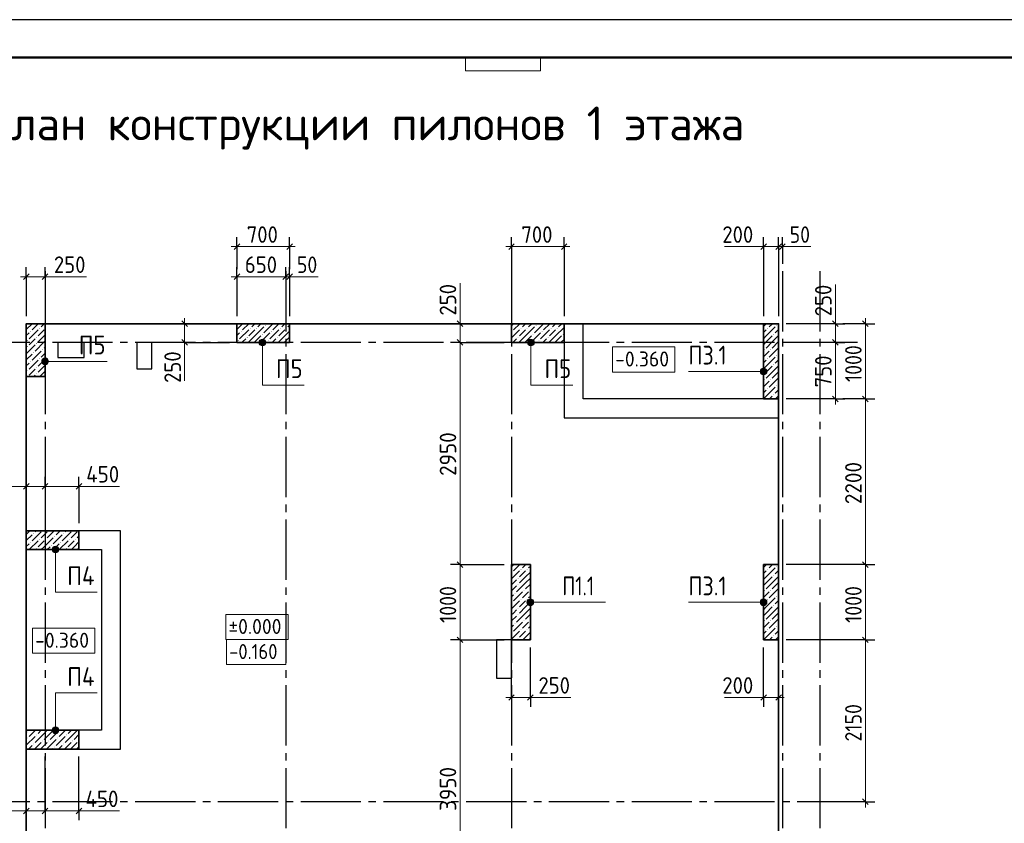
# Model space of a CAD drawing. Header units: millimetres. Extents: x 0 to 42000, y 0 to 29700.
# Tile 4 of 6: x 7912 to 21000, y 19026 to 29700. Entities that reach past the tile are written whole.
import ezdxf

# ---------------------------------------------------------------- set-up
doc = ezdxf.new("R2010")
doc.units = ezdxf.units.MM
doc.linetypes.add('______2', pattern=[270, 200, -70])
doc.linetypes.add('______5', pattern=[1100, 800, -100, 100, -100])
for name, color, linetype, lineweight in [('Standard', 7, 'Continuous', 25), ('ЖБ Перекрытие верхний уровень', 7, 'Continuous', 18), ('ЖБ Перекрытие нижний уровень с отделкой', 7, 'Continuous', 13), ('Общий01', 7, 'Continuous', 13), ('Оси', 7, '______5', 13), ('Размерная линия_ общее', 7, 'Continuous', 13), ('Текст_ общее', 7, 'Continuous', 25)]:
    doc.layers.add(name, color=color, linetype=linetype, lineweight=lineweight)
doc.layers.add('ЖБ Пилон', color=7, linetype='______2', lineweight=13, true_color=0xa0a0a0)
doc.styles.add('ISOCPEUR', font='txt')

msp = doc.modelspace()

# ---------------------------------------------------------------- hatches: boundary and pattern name
at = {"layer": 'ЖБ Пилон', "linetype": 'Continuous', "lineweight": 18, "transparency": 33554687}
for points in [[(8051, 25559), (8056, 25564), (8061, 25559), (8056, 25554)], [(8171, 25599), (8176, 25604), (8181, 25599), (8176, 25594)], [(10851, 25559), (10856, 25564), (10861, 25559), (10856, 25554)], [(10971, 25599), (10976, 25604), (10981, 25599), (10976, 25594)], [(11051, 25599), (11056, 25604), (11061, 25599), (11056, 25594)], [(11131, 25519), (11136, 25524), (11141, 25519), (11136, 25514)], [(11171, 25639), (11176, 25644), (11181, 25639), (11176, 25634)], [(11251, 25559), (11256, 25564), (11261, 25559), (11256, 25554)], [(11371, 25599), (11376, 25604), (11381, 25599), (11376, 25594)], [(11451, 25599), (11456, 25604), (11461, 25599), (11456, 25594)], [(14451, 25559), (14456, 25564), (14461, 25559), (14456, 25554)], [(14571, 25599), (14576, 25604), (14581, 25599), (14576, 25594)], [(14651, 25599), (14656, 25604), (14661, 25599), (14656, 25594)], [(14731, 25519), (14736, 25524), (14741, 25519), (14736, 25514)], [(14771, 25639), (14776, 25644), (14781, 25639), (14776, 25634)], [(14851, 25559), (14856, 25564), (14861, 25559), (14856, 25554)], [(14971, 25599), (14976, 25604), (14981, 25599), (14976, 25594)], [(15051, 25599), (15056, 25604), (15061, 25599), (15056, 25594)], [(15131, 25519), (15136, 25524), (15141, 25519), (15136, 25514)], [(17851, 25599), (17856, 25604), (17861, 25599), (17856, 25594)], [(17931, 25519), (17936, 25524), (17941, 25519), (17936, 25514)], [(17971, 25639), (17976, 25644), (17981, 25639), (17976, 25634)], [(8011, 25439), (8016, 25444), (8021, 25439), (8016, 25434)], [(8131, 25479), (8136, 25484), (8141, 25479), (8136, 25474)], [(8131, 25399), (8136, 25404), (8141, 25399), (8136, 25394)], [(10811, 25439), (10816, 25444), (10821, 25439), (10816, 25434)], [(10931, 25479), (10936, 25484), (10941, 25479), (10936, 25474)], [(11211, 25439), (11216, 25444), (11221, 25439), (11216, 25434)], [(11331, 25479), (11336, 25484), (11341, 25479), (11336, 25474)], [(14531, 25479), (14536, 25484), (14541, 25479), (14536, 25474)], [(14811, 25439), (14816, 25444), (14821, 25439), (14816, 25434)], [(14931, 25479), (14936, 25484), (14941, 25479), (14936, 25474)], [(8011, 25359), (8016, 25364), (8021, 25359), (8016, 25354)], [(8091, 25279), (8096, 25284), (8101, 25279), (8096, 25274)], [(8211, 25319), (8216, 25324), (8221, 25319), (8216, 25314)], [(17811, 25319), (17816, 25324), (17821, 25319), (17816, 25314)], [(17891, 25319), (17896, 25324), (17901, 25319), (17896, 25314)], [(8051, 25159), (8056, 25164), (8061, 25159), (8056, 25154)], [(8171, 25199), (8176, 25204), (8181, 25199), (8176, 25194)], [(17851, 25199), (17856, 25204), (17861, 25199), (17856, 25194)], [(17971, 25239), (17976, 25244), (17981, 25239), (17976, 25234)], [(8011, 25039), (8016, 25044), (8021, 25039), (8016, 25034)], [(8131, 25079), (8136, 25084), (8141, 25079), (8136, 25074)], [(8131, 24999), (8136, 25004), (8141, 24999), (8136, 24994)], [(17931, 25119), (17936, 25124), (17941, 25119), (17936, 25114)], [(8014, 24962), (8016, 24964), (8018, 24962)], [(17811, 24919), (17816, 24924), (17821, 24919), (17816, 24914)], [(17891, 24919), (17896, 24924), (17901, 24919), (17896, 24914)], [(17851, 24799), (17856, 24804), (17861, 24799), (17856, 24794)], [(17971, 24839), (17976, 24844), (17981, 24839), (17976, 24834)], [(17931, 24719), (17936, 24724), (17941, 24719), (17936, 24714)], [(8091, 22879), (8096, 22884), (8101, 22879), (8096, 22874)], [(8171, 22799), (8176, 22804), (8181, 22799), (8176, 22794)], [(8251, 22799), (8256, 22804), (8261, 22799), (8256, 22794)], [(8371, 22839), (8376, 22844), (8381, 22839), (8376, 22834)], [(8491, 22879), (8496, 22884), (8501, 22879), (8496, 22874)], [(8571, 22799), (8576, 22804), (8581, 22799), (8576, 22794)], [(8651, 22799), (8656, 22804), (8661, 22799), (8656, 22794)], [(8051, 22759), (8056, 22764), (8061, 22759), (8056, 22754)], [(8131, 22679), (8136, 22684), (8141, 22679), (8136, 22674)], [(8331, 22719), (8336, 22724), (8341, 22719), (8336, 22714)], [(8451, 22759), (8456, 22764), (8461, 22759), (8456, 22754)], [(8531, 22679), (8536, 22684), (8541, 22679), (8536, 22674)], [(14571, 22399), (14576, 22404), (14581, 22399), (14576, 22394)], [(14651, 22399), (14656, 22404), (14661, 22399), (14656, 22394)], [(17851, 22399), (17856, 22404), (17861, 22399), (17856, 22394)], [(17971, 22439), (17976, 22444), (17981, 22439), (17976, 22434)], [(14451, 22359), (14456, 22364), (14461, 22359), (14456, 22354)], [(14531, 22279), (14536, 22284), (14541, 22279), (14536, 22274)], [(17931, 22319), (17936, 22324), (17941, 22319), (17936, 22314)], [(14531, 22199), (14536, 22204), (14541, 22199), (14536, 22194)], [(14611, 22119), (14616, 22124), (14621, 22119), (14616, 22114)], [(14691, 22119), (14696, 22124), (14700, 22121), (14700, 22118), (14696, 22114)], [(17811, 22119), (17816, 22124), (17821, 22119), (17816, 22114)], [(17891, 22119), (17896, 22124), (17901, 22119), (17896, 22114)], [(14491, 22079), (14496, 22084), (14501, 22079), (14496, 22074)], [(14571, 21999), (14576, 22004), (14581, 21999), (14576, 21994)], [(14651, 21999), (14656, 22004), (14661, 21999), (14656, 21994)], [(17851, 21999), (17856, 22004), (17861, 21999), (17856, 21994)], [(17971, 22039), (17976, 22044), (17981, 22039), (17976, 22034)], [(14451, 21959), (14456, 21964), (14461, 21959), (14456, 21954)], [(14531, 21879), (14536, 21884), (14541, 21879), (14536, 21874)], [(17931, 21919), (17936, 21924), (17941, 21919), (17936, 21914)], [(14531, 21799), (14536, 21804), (14541, 21799), (14536, 21794)], [(14491, 21679), (14496, 21684), (14501, 21679), (14496, 21674)], [(14571, 21599), (14576, 21604), (14581, 21599), (14576, 21594)], [(14611, 21719), (14616, 21724), (14621, 21719), (14616, 21714)], [(14651, 21599), (14656, 21604), (14661, 21599), (14656, 21594)], [(14691, 21719), (14696, 21724), (14700, 21721), (14700, 21718), (14696, 21714)], [(17811, 21719), (17816, 21724), (17821, 21719), (17816, 21714)], [(17851, 21599), (17856, 21604), (17861, 21599), (17856, 21594)], [(17891, 21719), (17896, 21724), (17901, 21719), (17896, 21714)], [(17971, 21639), (17976, 21644), (17981, 21639), (17976, 21634)], [(14451, 21559), (14456, 21564), (14461, 21559), (14456, 21554)], [(14531, 21479), (14536, 21484), (14541, 21479), (14536, 21474)], [(17931, 21519), (17936, 21524), (17941, 21519), (17936, 21514)], [(8011, 20239), (8016, 20244), (8021, 20239), (8016, 20234)], [(8011, 20159), (8016, 20164), (8021, 20159), (8016, 20154)], [(8131, 20199), (8136, 20204), (8141, 20199), (8136, 20194)], [(8411, 20239), (8416, 20244), (8421, 20239), (8416, 20234)], [(8411, 20159), (8416, 20164), (8421, 20159), (8416, 20154)], [(8531, 20199), (8536, 20204), (8541, 20199), (8536, 20194)], [(8091, 20079), (8096, 20084), (8101, 20079), (8096, 20074)], [(8211, 20119), (8216, 20124), (8221, 20119), (8216, 20114)], [(8291, 20119), (8296, 20124), (8301, 20119), (8296, 20114)], [(8371, 20039), (8376, 20044), (8381, 20039), (8376, 20034)], [(8491, 20079), (8496, 20084), (8501, 20079), (8496, 20074)], [(8611, 20119), (8616, 20124), (8621, 20119), (8616, 20114)], [(8691, 20119), (8696, 20124), (8700, 20121), (8700, 20118), (8696, 20114)]]:
    msp.add_hatch(color=7, dxfattribs=at).paths.add_polyline_path(points, flags=16)
at = {"layer": 'Общий01', "linetype": 'Continuous', "lineweight": 13, "transparency": 33554687}
for points in [[(11093, 25412), (11183, 25412), (11176, 25435)], [(11093, 25412), (11176, 25435), (11099, 25435)], [(11099, 25390), (11183, 25412), (11093, 25412)], [(11099, 25435), (11176, 25435), (11160, 25451)], [(11099, 25435), (11160, 25451), (11115, 25451)], [(11099, 25390), (11176, 25390), (11183, 25412)], [(11115, 25451), (11160, 25451), (11138, 25457)], [(14663, 25412), (14753, 25412), (14746, 25435)], [(14663, 25412), (14746, 25435), (14669, 25435)], [(14669, 25390), (14753, 25412), (14663, 25412)], [(14669, 25435), (14746, 25435), (14730, 25451)], [(14669, 25435), (14730, 25451), (14685, 25451)], [(14669, 25390), (14746, 25390), (14753, 25412)], [(14685, 25451), (14730, 25451), (14708, 25457)], [(11115, 25373), (11176, 25390), (11099, 25390)], [(11115, 25373), (11160, 25373), (11176, 25390)], [(11160, 25373), (11115, 25373), (11138, 25367)], [(14685, 25373), (14746, 25390), (14669, 25390)], [(14685, 25373), (14730, 25373), (14746, 25390)], [(14730, 25373), (14685, 25373), (14708, 25367)], [(8211, 25139), (8211, 25184), (8205, 25162)], [(8227, 25123), (8227, 25201), (8211, 25184)], [(8227, 25123), (8211, 25184), (8211, 25139)], [(8250, 25117), (8250, 25207), (8227, 25201)], [(8250, 25117), (8227, 25201), (8227, 25123)], [(8272, 25123), (8272, 25201), (8250, 25207)], [(8272, 25123), (8250, 25207), (8250, 25117)], [(8288, 25139), (8288, 25184), (8272, 25201)], [(8288, 25139), (8272, 25201), (8272, 25123)], [(8288, 25184), (8288, 25139), (8295, 25162)], [(17761, 25005), (17761, 25050), (17755, 25027)], [(17761, 25050), (17777, 24988), (17777, 25066)], [(17761, 25050), (17761, 25005), (17777, 24988)], [(17777, 25066), (17800, 24982), (17800, 25072)], [(17777, 25066), (17777, 24988), (17800, 24982)], [(17800, 25072), (17800, 24982), (17822, 24988)], [(17800, 25072), (17822, 24988), (17822, 25066)], [(17822, 25066), (17822, 24988), (17838, 25005)], [(17822, 25066), (17838, 25005), (17838, 25050)], [(17838, 25050), (17838, 25005), (17845, 25027)], [(8343, 22662), (8433, 22662), (8426, 22685)], [(8343, 22662), (8426, 22685), (8349, 22685)], [(8349, 22640), (8433, 22662), (8343, 22662)], [(8349, 22685), (8426, 22685), (8410, 22701)], [(8349, 22685), (8410, 22701), (8365, 22701)], [(8349, 22640), (8426, 22640), (8433, 22662)], [(8365, 22701), (8410, 22701), (8388, 22707)], [(8365, 22623), (8426, 22640), (8349, 22640)], [(8365, 22623), (8410, 22623), (8426, 22640)], [(8410, 22623), (8365, 22623), (8388, 22617)], [(14677, 21923), (14677, 22001), (14661, 21985)], [(14700, 21917), (14700, 22007), (14677, 22001)], [(14700, 21917), (14677, 22001), (14677, 21923)], [(14722, 21923), (14722, 22001), (14700, 22007)], [(14722, 21923), (14700, 22007), (14700, 21917)], [(14738, 21940), (14738, 21985), (14722, 22001)], [(14738, 21940), (14722, 22001), (14722, 21923)], [(17761, 21985), (17777, 21923), (17777, 22001)], [(17777, 22001), (17800, 21917), (17800, 22007)], [(17777, 22001), (17777, 21923), (17800, 21917)], [(17800, 22007), (17800, 21917), (17822, 21923)], [(17800, 22007), (17822, 21923), (17822, 22001)], [(17822, 22001), (17822, 21923), (17838, 21940)], [(17822, 22001), (17838, 21940), (17838, 21985)], [(14661, 21940), (14661, 21985), (14655, 21962)], [(14677, 21923), (14661, 21985), (14661, 21940)], [(14738, 21985), (14738, 21940), (14745, 21962)], [(17761, 21940), (17761, 21985), (17755, 21962)], [(17761, 21985), (17761, 21940), (17777, 21923)], [(17838, 21985), (17838, 21940), (17845, 21962)], [(8410, 20301), (8365, 20301), (8349, 20285)], [(8410, 20301), (8349, 20285), (8426, 20285)], [(8365, 20301), (8410, 20301), (8388, 20307)], [(8426, 20285), (8349, 20285), (8343, 20262)], [(8426, 20285), (8343, 20262), (8433, 20262)], [(8433, 20262), (8343, 20262), (8349, 20240)], [(8433, 20262), (8349, 20240), (8426, 20240)], [(8426, 20240), (8349, 20240), (8365, 20223)], [(8426, 20240), (8365, 20223), (8410, 20223)], [(8410, 20223), (8365, 20223), (8388, 20217)]]:
    msp.add_hatch(color=7, dxfattribs=at).paths.add_polyline_path(points)

# ---------------------------------------------------------------- linework, layer by layer
at = {"layer": 'Standard', "color": 254, "linetype": 'Continuous', "lineweight": 13, "true_color": 0xc4c4ff, "transparency": 33554687}
msp.add_line((13836, 29200), (13836, 29019), dxfattribs=at)
at = {"layer": 'Standard', "color": 7, "linetype": 'Continuous', "lineweight": 25, "transparency": 33554687}
msp.add_lwpolyline([(0, 0), (42000, 0), (42000, 29700), (0, 29700), (0, 0)], close=True, dxfattribs=at)
at = {"layer": 'Standard', "color": 7, "linetype": 'Continuous', "lineweight": 50, "transparency": 33554687}
msp.add_lwpolyline([(2000, 29200), (41500, 29200), (41500, 500), (2000, 500), (2000, 29200)], close=True, dxfattribs=at)
at = {"layer": 'Standard', "color": 7, "linetype": 'Continuous', "lineweight": 13, "transparency": 33554687}
for points in [[(23000, 29200), (2000, 29200), (2000, 500), (23000, 500), (23000, 29200)], [(8000, 11662), (18000, 11662), (18000, 25662), (8000, 25662), (8000, 11662)]]:
    msp.add_lwpolyline(points, dxfattribs=at)
at = {"layer": 'Standard', "color": 254, "linetype": 'Continuous', "lineweight": 13, "true_color": 0xc4c4ff, "transparency": 33554687}
msp.add_lwpolyline([(13836, 29019), (14836, 29019), (14836, 29200)], dxfattribs=at)
at = {"layer": 'Standard', "color": 7, "linetype": 'Continuous', "lineweight": 35, "transparency": 33554687}
msp.add_lwpolyline([(8000, 11662), (18000, 11662), (18000, 25662), (8000, 25662), (8000, 11662)], dxfattribs=at)
at = {"layer": 'Standard', "color": 252, "linetype": 'Continuous', "lineweight": 18, "true_color": 0x8f8f8f, "transparency": 33554687}
msp.add_lwpolyline([(10653, 21467), (11480, 21467), (11480, 21800), (10653, 21800), (10653, 21467)], dxfattribs=at)
at = {"layer": 'ЖБ Перекрытие верхний уровень', "color": 253, "linetype": 'Continuous', "lineweight": -3, "true_color": 0xa0a0a0, "transparency": 33554687}
for p, q in [((15400, 25662), (8000, 25662)), ((8000, 25662), (8000, 22662)), ((15400, 24662), (15400, 25662)), ((18000, 25662), (17800, 25662)), ((17800, 25662), (17800, 24662)), ((18000, 18412), (18000, 25662)), ((8420, 25412), (8420, 25212)), ((8770, 25412), (8420, 25412)), ((8770, 25212), (8770, 25412)), ((9670, 25412), (9470, 25412)), ((9470, 25412), (9470, 25062)), ((9670, 25062), (9670, 25412)), ((8420, 25212), (8770, 25212)), ((9470, 25062), (9670, 25062)), ((17800, 24662), (15400, 24662)), ((8000, 22662), (9000, 22662)), ((9000, 22662), (9000, 20262)), ((14450, 21462), (14250, 21462)), ((14250, 21462), (14250, 20952)), ((14450, 20952), (14450, 21462)), ((14250, 20952), (14450, 20952)), ((9000, 20262), (8000, 20262)), ((8000, 20262), (8000, 17262))]:
    msp.add_line(p, q, dxfattribs=at)
at = {"layer": 'ЖБ Перекрытие нижний уровень с отделкой', "color": 253, "linetype": 'Continuous', "lineweight": -3, "true_color": 0xa0a0a0, "transparency": 33554687}
for p, q in [((18000, 25662), (15150, 25662)), ((15150, 25662), (15150, 24412)), ((18000, 24412), (18000, 25662)), ((15150, 24412), (18000, 24412)), ((8000, 22912), (8000, 20012)), ((9250, 22912), (8000, 22912)), ((9250, 20012), (9250, 22912)), ((8000, 20012), (9250, 20012))]:
    msp.add_line(p, q, dxfattribs=at)
at = {"layer": 'ЖБ Пилон', "color": 7, "linetype": 'Continuous', "lineweight": 35, "transparency": 33554687}
for p, q in [((8250, 25662), (8000, 25662)), ((8000, 25662), (8000, 24962)), ((8250, 24962), (8250, 25662)), ((10800, 25662), (10800, 25412)), ((11500, 25662), (10800, 25662)), ((11500, 25412), (11500, 25662)), ((14450, 25662), (14450, 25412)), ((15150, 25662), (14450, 25662)), ((15150, 25412), (15150, 25662)), ((18000, 25662), (17800, 25662)), ((17800, 25662), (17800, 24662)), ((18000, 24662), (18000, 25662)), ((10800, 25412), (11500, 25412)), ((14450, 25412), (15150, 25412)), ((8000, 24962), (8250, 24962)), ((17800, 24662), (18000, 24662)), ((8000, 22912), (8000, 22662)), ((8700, 22912), (8000, 22912)), ((8700, 22662), (8700, 22912)), ((8000, 22662), (8700, 22662)), ((14700, 22462), (14450, 22462)), ((14450, 22462), (14450, 21462)), ((14700, 21462), (14700, 22462)), ((18000, 22462), (17800, 22462)), ((17800, 22462), (17800, 21462)), ((18000, 21462), (18000, 22462)), ((14450, 21462), (14700, 21462)), ((17800, 21462), (18000, 21462)), ((8000, 20262), (8000, 20012)), ((8700, 20262), (8000, 20262)), ((8700, 20012), (8700, 20262)), ((8000, 20012), (8700, 20012))]:
    msp.add_line(p, q, dxfattribs=at)
at = {"layer": 'ЖБ Пилон', "color": 251, "linetype": 'Continuous', "lineweight": 18, "true_color": 0x494949, "transparency": 33554687}
for p, q in [((8076, 25659), (8000, 25583)), ((8159, 25662), (8076, 25579)), ((8196, 25619), (8236, 25659)), ((8236, 25659), (8239, 25662)), ((10876, 25659), (10800, 25583)), ((10959, 25662), (10876, 25579)), ((10996, 25619), (11036, 25659)), ((11036, 25659), (11039, 25662)), ((11119, 25662), (11076, 25619)), ((11276, 25659), (11156, 25539)), ((11199, 25662), (11196, 25659)), ((11359, 25662), (11276, 25579)), ((11396, 25619), (11436, 25659)), ((11436, 25659), (11439, 25662)), ((14476, 25659), (14450, 25633)), ((14559, 25662), (14476, 25579)), ((14596, 25619), (14636, 25659)), ((14636, 25659), (14639, 25662)), ((14719, 25662), (14676, 25619)), ((14876, 25659), (14756, 25539)), ((14799, 25662), (14796, 25659)), ((14959, 25662), (14876, 25579)), ((14996, 25619), (15036, 25659)), ((15036, 25659), (15039, 25662)), ((15119, 25662), (15076, 25619)), ((17800, 25623), (17836, 25659)), ((17836, 25659), (17839, 25662)), ((17919, 25662), (17876, 25619)), ((17999, 25662), (17996, 25659)), ((8000, 25503), (8036, 25539)), ((8156, 25579), (8036, 25459)), ((8236, 25579), (8156, 25499)), ((10800, 25503), (10836, 25539)), ((10956, 25579), (10836, 25459)), ((11036, 25579), (10956, 25499)), ((11036, 25499), (11156, 25619)), ((11116, 25419), (11236, 25539)), ((11356, 25579), (11236, 25459)), ((11436, 25579), (11356, 25499)), ((11436, 25499), (11500, 25563)), ((11500, 25643), (11476, 25619)), ((14556, 25579), (14450, 25473)), ((14636, 25579), (14556, 25499)), ((14636, 25499), (14756, 25619)), ((14716, 25419), (14836, 25539)), ((14956, 25579), (14836, 25459)), ((15036, 25579), (14956, 25499)), ((15036, 25499), (15150, 25613)), ((17836, 25579), (17800, 25543)), ((17836, 25499), (17956, 25619)), ((18000, 25583), (17956, 25539)), ((8036, 25379), (8076, 25419)), ((8076, 25419), (8116, 25459)), ((8236, 25419), (8116, 25299)), ((8236, 25499), (8156, 25419)), ((8236, 25499), (8250, 25513)), ((8250, 25433), (8236, 25419)), ((10869, 25412), (10876, 25419)), ((10876, 25419), (10916, 25459)), ((11036, 25499), (10956, 25419)), ((11036, 25419), (11029, 25412)), ((11116, 25499), (11036, 25419)), ((11116, 25419), (11109, 25412)), ((11196, 25419), (11189, 25412)), ((11269, 25412), (11276, 25419)), ((11276, 25419), (11316, 25459)), ((11436, 25499), (11356, 25419)), ((11436, 25419), (11429, 25412)), ((11500, 25483), (11436, 25419)), ((14469, 25412), (14476, 25419)), ((14476, 25419), (14516, 25459)), ((14636, 25499), (14556, 25419)), ((14636, 25419), (14629, 25412)), ((14716, 25499), (14636, 25419)), ((14716, 25419), (14709, 25412)), ((14796, 25419), (14789, 25412)), ((14869, 25412), (14876, 25419)), ((14876, 25419), (14916, 25459)), ((15036, 25499), (14956, 25419)), ((15036, 25419), (15029, 25412)), ((15116, 25499), (15036, 25419)), ((15116, 25419), (15109, 25412)), ((15116, 25419), (15150, 25453)), ((17836, 25499), (17800, 25463)), ((17836, 25419), (17800, 25383)), ((17916, 25499), (17836, 25419)), ((17916, 25419), (17836, 25339)), ((17916, 25419), (18000, 25503)), ((17996, 25419), (17916, 25339)), ((8116, 25379), (8000, 25263)), ((8196, 25299), (8076, 25179)), ((8250, 25353), (8236, 25339)), ((8236, 25259), (8250, 25273)), ((17836, 25259), (17876, 25299)), ((17996, 25339), (17876, 25219)), ((18000, 25263), (17996, 25259)), ((8076, 25259), (8000, 25183)), ((8000, 25103), (8036, 25139)), ((8156, 25179), (8036, 25059)), ((8236, 25179), (8156, 25099)), ((8196, 25219), (8236, 25259)), ((17800, 25223), (17836, 25259)), ((17836, 25179), (17800, 25143)), ((17836, 25099), (17956, 25219)), ((18000, 25183), (17956, 25139)), ((8036, 24979), (8076, 25019)), ((8076, 25019), (8116, 25059)), ((8236, 25099), (8156, 25019)), ((8236, 25019), (8179, 24962)), ((8236, 25099), (8250, 25113)), ((8250, 25033), (8236, 25019)), ((17836, 25099), (17800, 25063)), ((17836, 25019), (17800, 24983)), ((17916, 25099), (17836, 25019)), ((17916, 25019), (17836, 24939)), ((17916, 25019), (18000, 25103)), ((17996, 25019), (17916, 24939)), ((8116, 24979), (8099, 24962)), ((17836, 24859), (17876, 24899)), ((17996, 24939), (17876, 24819)), ((17800, 24823), (17836, 24859)), ((17836, 24779), (17800, 24743)), ((17836, 24699), (17956, 24819)), ((18000, 24783), (17956, 24739)), ((18000, 24863), (17996, 24859)), ((17836, 24699), (17800, 24663)), ((17916, 24699), (17879, 24662)), ((17959, 24662), (18000, 24703)), ((8049, 22912), (8000, 22863)), ((8129, 22912), (8116, 22899)), ((8369, 22912), (8276, 22819)), ((8449, 22912), (8396, 22859)), ((8529, 22912), (8516, 22899)), ((8076, 22859), (8000, 22783)), ((8156, 22779), (8039, 22662)), ((8196, 22899), (8076, 22779)), ((8236, 22779), (8156, 22699)), ((8196, 22819), (8236, 22859)), ((8236, 22859), (8276, 22899)), ((8236, 22699), (8356, 22819)), ((8476, 22859), (8356, 22739)), ((8556, 22779), (8439, 22662)), ((8596, 22899), (8476, 22779)), ((8636, 22779), (8556, 22699)), ((8596, 22819), (8636, 22859)), ((8636, 22859), (8676, 22899)), ((8700, 22843), (8676, 22819)), ((8000, 22703), (8036, 22739)), ((8236, 22699), (8199, 22662)), ((8316, 22699), (8279, 22662)), ((8359, 22662), (8436, 22739)), ((8636, 22699), (8599, 22662)), ((8636, 22699), (8700, 22763)), ((8700, 22683), (8679, 22662)), ((14476, 22459), (14450, 22433)), ((14559, 22462), (14476, 22379)), ((14596, 22419), (14636, 22459)), ((14636, 22459), (14639, 22462)), ((14700, 22443), (14676, 22419)), ((17800, 22423), (17836, 22459)), ((17836, 22459), (17839, 22462)), ((17836, 22299), (17956, 22419)), ((17919, 22462), (17876, 22419)), ((18000, 22383), (17956, 22339)), ((17999, 22462), (17996, 22459)), ((14556, 22379), (14450, 22273)), ((14476, 22219), (14516, 22259)), ((14636, 22379), (14556, 22299)), ((14636, 22299), (14556, 22219)), ((14636, 22299), (14700, 22363)), ((14700, 22283), (14636, 22219)), ((17836, 22379), (17800, 22343)), ((17836, 22299), (17800, 22263)), ((17916, 22299), (17836, 22219)), ((17916, 22219), (18000, 22303)), ((14450, 22193), (14476, 22219)), ((14516, 22179), (14450, 22113)), ((14636, 22219), (14516, 22099)), ((14700, 22203), (14636, 22139)), ((17836, 22219), (17800, 22183)), ((17916, 22219), (17836, 22139)), ((17996, 22139), (17876, 22019)), ((17996, 22219), (17916, 22139)), ((14476, 22059), (14450, 22033)), ((14596, 22099), (14476, 21979)), ((14596, 22019), (14636, 22059)), ((14636, 22059), (14676, 22099)), ((14700, 22043), (14676, 22019)), ((17800, 22023), (17836, 22059)), ((17836, 22059), (17876, 22099)), ((17836, 21899), (17956, 22019)), ((18000, 22063), (17996, 22059)), ((14556, 21979), (14450, 21873)), ((14476, 21819), (14516, 21859)), ((14636, 21979), (14556, 21899)), ((14636, 21899), (14556, 21819)), ((14636, 21899), (14700, 21963)), ((14700, 21883), (14636, 21819)), ((17836, 21979), (17800, 21943)), ((17836, 21899), (17800, 21863)), ((17916, 21899), (17836, 21819)), ((17916, 21819), (18000, 21903)), ((18000, 21983), (17956, 21939)), ((14450, 21793), (14476, 21819)), ((14516, 21779), (14450, 21713)), ((14636, 21819), (14516, 21699)), ((14700, 21803), (14636, 21739)), ((17836, 21819), (17800, 21783)), ((17916, 21819), (17836, 21739)), ((17996, 21739), (17876, 21619)), ((17996, 21819), (17916, 21739)), ((14476, 21659), (14450, 21633)), ((14596, 21699), (14476, 21579)), ((14596, 21619), (14636, 21659)), ((14636, 21659), (14676, 21699)), ((14700, 21643), (14676, 21619)), ((17800, 21623), (17836, 21659)), ((17836, 21659), (17876, 21699)), ((17836, 21499), (17956, 21619)), ((18000, 21663), (17996, 21659)), ((14556, 21579), (14450, 21473)), ((14636, 21579), (14556, 21499)), ((14636, 21499), (14599, 21462)), ((14636, 21499), (14700, 21563)), ((14700, 21483), (14679, 21462)), ((17836, 21579), (17800, 21543)), ((17836, 21499), (17800, 21463)), ((17916, 21499), (17879, 21462)), ((18000, 21583), (17956, 21539)), ((17959, 21462), (18000, 21503)), ((8116, 20179), (8000, 20063)), ((8039, 20262), (8036, 20259)), ((8036, 20179), (8076, 20219)), ((8076, 20219), (8116, 20259)), ((8236, 20219), (8116, 20099)), ((8199, 20262), (8156, 20219)), ((8279, 20262), (8236, 20219)), ((8316, 20219), (8236, 20139)), ((8316, 20219), (8359, 20262)), ((8396, 20219), (8316, 20139)), ((8516, 20179), (8396, 20059)), ((8439, 20262), (8436, 20259)), ((8436, 20179), (8476, 20219)), ((8476, 20219), (8516, 20259)), ((8636, 20219), (8516, 20099)), ((8599, 20262), (8556, 20219)), ((8679, 20262), (8636, 20219)), ((8700, 20203), (8636, 20139)), ((8076, 20059), (8029, 20012)), ((8196, 20099), (8109, 20012)), ((8196, 20019), (8236, 20059)), ((8236, 20059), (8276, 20099)), ((8396, 20139), (8276, 20019)), ((8476, 20059), (8429, 20012)), ((8596, 20099), (8509, 20012)), ((8596, 20019), (8636, 20059)), ((8636, 20059), (8676, 20099)), ((8700, 20043), (8676, 20019)), ((8349, 20012), (8356, 20019))]:
    msp.add_line(p, q, dxfattribs=at)
at = {"layer": 'Общий01', "color": 7, "linetype": 'Continuous', "lineweight": 13, "transparency": 33554687}
for p, q in [((17800, 26686), (17280, 26686)), ((18050, 26686), (18430, 26686)), ((8250, 26286), (8800, 26286)), ((11500, 26286), (11880, 26286)), ((13765, 25662), (13765, 26202)), ((18754, 25662), (18754, 26182)), ((10105, 25412), (10105, 24902)), ((11093, 25412), (11093, 25412)), ((11138, 25457), (11138, 25457)), ((11183, 25412), (11183, 25412)), ((14663, 25412), (14663, 25412)), ((14708, 25457), (14708, 25457)), ((14753, 25412), (14753, 25412)), ((11138, 25367), (11138, 25367)), ((14708, 25367), (14708, 25367)), ((8205, 25162), (8205, 25162)), ((8250, 25207), (8250, 25207)), ((8295, 25162), (8295, 25162)), ((8250, 25117), (8250, 25117)), ((17755, 25027), (17755, 25027)), ((17800, 25072), (17800, 25072)), ((17845, 25027), (17845, 25027)), ((17800, 24982), (17800, 24982)), ((8000, 23501), (7460, 23501)), ((9240, 23501), (8700, 23501)), ((8343, 22662), (8343, 22662)), ((8388, 22707), (8388, 22707)), ((8433, 22662), (8433, 22662)), ((8388, 22617), (8388, 22617)), ((14700, 22007), (14700, 22007)), ((17800, 22007), (17800, 22007)), ((14655, 21962), (14655, 21962)), ((14700, 21917), (14700, 21917)), ((14745, 21962), (14745, 21962)), ((17755, 21962), (17755, 21962)), ((17800, 21917), (17800, 21917)), ((17845, 21962), (17845, 21962)), ((14700, 20697), (15240, 20697)), ((17800, 20697), (17280, 20697)), ((8388, 20307), (8388, 20307)), ((8343, 20262), (8343, 20262)), ((8388, 20217), (8388, 20217)), ((8433, 20262), (8433, 20262)), ((8000, 19190), (7460, 19190)), ((9240, 19190), (8700, 19190))]:
    msp.add_line(p, q, dxfattribs=at)
for points in [[(11693, 24847), (11138, 24847), (11138, 25412)], [(15263, 24847), (14708, 24847), (14708, 25412)], [(9073, 25162), (8730, 25162), (8250, 25162)], [(16800, 25027), (17320, 25027), (17800, 25027)], [(8943, 22097), (8388, 22097), (8388, 22662)], [(15699, 21962), (15180, 21962), (14700, 21962)], [(16800, 21962), (17320, 21962), (17800, 21962)], [(8943, 20757), (8388, 20757), (8388, 20262)]]:
    msp.add_lwpolyline(points, dxfattribs=at)
at = {"layer": 'Общий01', "color": 7, "linetype": 'Continuous', "lineweight": 18, "transparency": 33554687}
for points in [[(15793, 25019), (16620, 25019), (16620, 25353), (15793, 25353), (15793, 25019)], [(8084, 21284), (8910, 21284), (8910, 21617), (8084, 21617), (8084, 21284)], [(10663, 21134), (11450, 21134), (11450, 21467), (10663, 21467), (10663, 21134)]]:
    msp.add_lwpolyline(points, dxfattribs=at)
at = {"layer": 'Общий01', "color": 7, "linetype": 'Continuous', "lineweight": 13, "transparency": 33554687}
for centre in [(11138, 25412), (14708, 25412), (8250, 25162), (17800, 25027), (8388, 22662), (14700, 21962), (17800, 21962), (8388, 20262)]:
    msp.add_circle(centre, 45, dxfattribs=at)
at = {"layer": 'Оси', "color": 8, "linetype": '______5', "lineweight": -3, "transparency": 33554687}
for p, q in [((8250, 26359), (8250, 10276)), ((11450, 26359), (11450, 10276)), ((14450, 26359), (14450, 10276)), ((18050, 26359), (18050, 10276)), ((18550, 26359), (18550, 10276)), ((19047, 25412), (6314, 25412)), ((19047, 19312), (6314, 19312))]:
    msp.add_line(p, q, dxfattribs=at)
at = {"layer": 'Размерная линия_ общее', "color": 7, "linetype": 'Continuous', "lineweight": 25, "transparency": 33554687}
for p, q in [((10762, 26649), (10837, 26724)), ((11462, 26649), (11537, 26724)), ((14412, 26649), (14487, 26724)), ((15112, 26649), (15187, 26724)), ((17837, 26724), (17762, 26649)), ((18037, 26724), (17962, 26649)), ((18087, 26724), (18012, 26649)), ((7962, 26249), (8037, 26324)), ((8212, 26249), (8287, 26324)), ((10762, 26249), (10837, 26324)), ((11412, 26249), (11487, 26324)), ((11462, 26249), (11537, 26324)), ((10068, 25700), (10143, 25625)), ((13728, 25700), (13803, 25625)), ((18716, 25700), (18791, 25625)), ((19116, 25700), (19191, 25625)), ((10068, 25450), (10143, 25375)), ((13728, 25450), (13803, 25375)), ((18716, 25450), (18791, 25375)), ((18716, 24700), (18791, 24625)), ((19116, 24700), (19191, 24625)), ((7962, 23464), (8037, 23539)), ((8212, 23464), (8287, 23539)), ((8662, 23464), (8737, 23539)), ((13728, 22500), (13803, 22425)), ((19116, 22500), (19191, 22425)), ((13728, 21500), (13803, 21425)), ((19116, 21500), (19191, 21425)), ((14412, 20659), (14487, 20734)), ((14662, 20659), (14737, 20734)), ((17837, 20734), (17762, 20659)), ((18037, 20734), (17962, 20659)), ((19116, 19350), (19191, 19275)), ((7962, 19153), (8037, 19228)), ((8212, 19153), (8287, 19228)), ((8662, 19153), (8737, 19228))]:
    msp.add_line(p, q, dxfattribs=at)
at = {"layer": 'Размерная линия_ общее', "color": 253, "linetype": 'Continuous', "lineweight": -3, "true_color": 0xa0a0a0, "transparency": 33554687}
for p, q in [((10800, 26686), (10800, 26811)), ((11500, 26686), (11500, 26811)), ((14450, 26686), (14450, 26811)), ((15150, 26686), (15150, 26811)), ((17800, 26686), (17800, 26811)), ((18000, 26686), (18000, 26811)), ((18050, 26686), (18050, 26811)), ((10800, 26686), (10800, 26561)), ((10800, 26686), (10800, 26386)), ((11500, 26686), (11500, 26561)), ((11500, 26686), (11500, 26386)), ((14450, 26686), (14450, 26561)), ((14450, 26686), (14450, 25762)), ((15150, 26686), (15150, 26561)), ((15150, 26686), (15150, 25762)), ((17800, 26686), (17800, 26561)), ((17800, 26686), (17800, 25762)), ((18000, 26686), (18000, 26561)), ((18000, 26686), (18000, 25762)), ((18050, 26686), (18050, 26561)), ((18050, 26686), (18050, 26459)), ((8000, 26286), (8000, 26411)), ((8250, 26286), (8250, 26411)), ((10800, 26286), (10800, 26411)), ((11450, 26286), (11450, 26411)), ((11500, 26286), (11500, 26411)), ((8000, 26286), (8000, 26161)), ((8000, 26286), (8000, 25762)), ((8250, 26286), (8250, 26161)), ((8250, 26286), (8250, 25762)), ((10800, 26286), (10800, 26161)), ((10800, 26286), (10800, 25762)), ((11450, 26286), (11450, 26161)), ((11450, 26286), (11450, 25762)), ((11500, 26286), (11500, 26161)), ((11500, 26286), (11500, 25762)), ((10105, 25662), (9980, 25662)), ((10105, 25662), (10230, 25662)), ((10105, 25662), (10700, 25662)), ((13765, 25662), (13640, 25662)), ((13765, 25662), (13890, 25662)), ((13765, 25662), (14350, 25662)), ((18754, 25662), (18629, 25662)), ((18754, 25662), (18879, 25662)), ((19154, 25662), (18854, 25662)), ((19154, 25662), (19029, 25662)), ((19154, 25662), (19279, 25662)), ((10105, 25412), (9980, 25412)), ((10105, 25412), (10230, 25412)), ((10105, 25412), (10700, 25412)), ((13765, 25412), (13640, 25412)), ((13765, 25412), (13890, 25412)), ((13765, 25412), (14350, 25412)), ((18754, 25412), (18629, 25412)), ((18754, 25412), (18879, 25412)), ((18754, 24662), (18100, 24662)), ((18754, 24662), (18629, 24662)), ((18754, 24662), (18879, 24662)), ((19154, 24662), (19029, 24662)), ((19154, 24662), (19279, 24662)), ((8000, 23501), (8000, 23626)), ((8250, 23501), (8250, 23626)), ((8700, 23501), (8700, 23626)), ((8000, 23501), (8000, 23376)), ((8000, 23501), (8000, 23012)), ((8250, 23501), (8250, 23376)), ((8250, 23501), (8250, 23012)), ((8700, 23501), (8700, 23376)), ((8700, 23501), (8700, 23012)), ((13765, 22462), (13640, 22462)), ((13765, 22462), (13890, 22462)), ((13765, 22462), (14350, 22462)), ((19154, 22462), (19029, 22462)), ((19154, 22462), (19279, 22462)), ((13765, 21462), (13640, 21462)), ((13765, 21462), (13890, 21462)), ((13765, 21462), (14350, 21462)), ((14450, 20697), (14450, 21362)), ((14700, 20697), (14700, 21362)), ((17800, 20697), (17800, 21362)), ((18000, 20697), (18000, 21362)), ((19154, 21462), (19029, 21462)), ((19154, 21462), (19279, 21462)), ((14450, 20697), (14450, 20822)), ((14700, 20697), (14700, 20822)), ((17800, 20697), (17800, 20822)), ((18000, 20697), (18000, 20822)), ((14450, 20697), (14450, 20572)), ((14700, 20697), (14700, 20572)), ((17800, 20697), (17800, 20572)), ((18000, 20697), (18000, 20572)), ((8000, 19190), (8000, 19315)), ((8250, 19190), (8250, 19315)), ((8700, 19190), (8700, 19315)), ((19154, 19312), (19029, 19312)), ((19154, 19312), (19147, 19312)), ((19154, 19312), (19279, 19312)), ((8000, 19190), (8000, 19065)), ((8250, 19190), (8250, 19065)), ((8700, 19190), (8700, 19065))]:
    msp.add_line(p, q, dxfattribs=at)
at = {"layer": 'Размерная линия_ общее', "color": 7, "linetype": 'Continuous', "lineweight": 13, "transparency": 33554687}
for p, q in [((10800, 26686), (10725, 26686)), ((10800, 26686), (11500, 26686)), ((11500, 26686), (11575, 26686)), ((14450, 26686), (14375, 26686)), ((14450, 26686), (15150, 26686)), ((15150, 26686), (15225, 26686)), ((17800, 26686), (17725, 26686)), ((18000, 26686), (17800, 26686)), ((18050, 26686), (18000, 26686)), ((18050, 26686), (18125, 26686)), ((8000, 26286), (7925, 26286)), ((8000, 26286), (8250, 26286)), ((8250, 26286), (8325, 26286)), ((10800, 26286), (10725, 26286)), ((10800, 26286), (11450, 26286)), ((11450, 26286), (11500, 26286)), ((11500, 26286), (11575, 26286)), ((10105, 25662), (10105, 25737)), ((10105, 25662), (10105, 25412)), ((13765, 25662), (13765, 25737)), ((13765, 25662), (13765, 25412)), ((18754, 25662), (18754, 25737)), ((18754, 25662), (18754, 25412)), ((19154, 25662), (19154, 25737)), ((10105, 25412), (10105, 25337)), ((13765, 25412), (13765, 22462)), ((18754, 25412), (18754, 24662)), ((18754, 24662), (18754, 24587)), ((19154, 24662), (19154, 22462)), ((8000, 23501), (7925, 23501)), ((8000, 23501), (8250, 23501)), ((8250, 23501), (8700, 23501)), ((8700, 23501), (8775, 23501)), ((13765, 22462), (13765, 21462)), ((19154, 22462), (19154, 21462)), ((13765, 21462), (13765, 17512)), ((19154, 21462), (19154, 19312)), ((14450, 20697), (14375, 20697)), ((14450, 20697), (14700, 20697)), ((14700, 20697), (14775, 20697)), ((17800, 20697), (17725, 20697)), ((18000, 20697), (17800, 20697)), ((18000, 20697), (18075, 20697)), ((19154, 19312), (19154, 19237)), ((8000, 19190), (7925, 19190)), ((8000, 19190), (8250, 19190)), ((8250, 19190), (8700, 19190)), ((8700, 19190), (8775, 19190))]:
    msp.add_line(p, q, dxfattribs=at)
at = {"layer": 'Размерная линия_ общее', "color": 253, "linetype": 'Continuous', "lineweight": -3, "true_color": 0xa0a0a0, "transparency": 33554687}
for points in [[(18754, 25662), (18737, 25662), (18737, 25662), (18100, 25662)], [(18754, 25412), (18737, 25412), (18737, 25412), (18100, 25412)], [(19154, 24662), (19137, 24662), (19137, 24662), (19137, 24662), (19137, 24662), (19137, 24662), (19137, 24662), (18854, 24662)], [(19154, 22462), (19137, 22462), (19137, 22462), (19137, 22462), (19137, 22462), (18100, 22462)], [(19154, 21462), (19137, 21462), (19137, 21462), (18100, 21462)], [(8000, 19190), (8000, 19207), (8000, 19207), (8000, 19592), (8000, 19592), (8000, 19912)], [(8250, 19190), (8250, 19207), (8250, 19207), (8250, 19752), (8250, 19752), (8250, 19912)], [(8700, 19190), (8700, 19207), (8700, 19207), (8700, 19912)]]:
    msp.add_lwpolyline(points, dxfattribs=at)
at = {"layer": 'Размерная линия_ общее', "color": 7, "linetype": 'Continuous', "lineweight": 13, "transparency": 33554687}
msp.add_lwpolyline([(19154, 25662), (19154, 24822), (19154, 24822), (19154, 24662)], dxfattribs=at)

# ---------------------------------------------------------------- texts
at = {"layer": 'Standard', "color": 252, "linetype": 'Continuous', "lineweight": 18, "true_color": 0x8f8f8f, "transparency": 33554687, "insert": (10686, 21540), "char_height": 200, "width": 854.28, "attachment_point": 7, "style": 'ISOCPEUR'}
msp.add_mtext('\\W0.95;%%p0.000', dxfattribs=at)
at = {"layer": 'Общий01', "color": 7, "linetype": 'Continuous', "lineweight": 25, "transparency": 33554687, "char_height": 250, "attachment_point": 7, "style": 'ISOCPEUR'}
for s, insert, width in [('\\W0.88;П5', (8698, 25253), 484.99), ('\\W0.85;П3.1', (16800, 25119), 681.08), ('\\W0.88;П5', (11318, 24939), 485), ('\\W0.88;П5', (14888, 24939), 484.99), ('\\W0.89;П4', (8543, 22189), 510.87), ('\\W0.78;П1.1', (15124, 22054), 622.01), ('\\W0.85;П3.1', (16800, 22054), 681.08), ('\\W0.89;П4', (8543, 20849), 510.87)]:
    msp.add_mtext(s, dxfattribs=dict(at, insert=insert, width=width))
at = {"layer": 'Общий01', "color": 7, "linetype": 'Continuous', "lineweight": 18, "transparency": 33554687, "char_height": 200, "attachment_point": 7, "style": 'ISOCPEUR'}
for s, insert, width in [('\\W0.95;-0.360', (15827, 25093), 854.3), ('\\W0.95;-0.360', (8117, 21357), 854.29), ('\\W0.90;-0.160', (10696, 21207), 809.42)]:
    msp.add_mtext(s, dxfattribs=dict(at, insert=insert, width=width))
at = {"layer": 'Размерная линия_ общее', "color": 7, "linetype": 'Continuous', "lineweight": 25, "transparency": 33554687, "char_height": 220, "attachment_point": 7, "style": 'ISOCPEUR'}
for s, insert, width in [('\\W0.91;700', (10930, 26736), 561.98), ('\\W0.91;700', (14580, 26736), 562), ('\\W0.91;200', (17252, 26736), 561.98), ('\\W0.87;50', (18147, 26736), 403.92), ('\\W0.91;250', (8367, 26336), 561.98), ('\\W0.91;650', (10905, 26336), 561.99), ('\\W0.87;50', (11597, 26336), 403.93), ('\\W0.92;450', (8797, 23552), 584.43), ('\\W0.91;250', (14807, 20747), 561.98), ('\\W0.91;200', (17252, 20747), 561.98), ('\\W0.92;450', (8787, 19240), 584.44)]:
    msp.add_mtext(s, dxfattribs=dict(at, insert=insert, width=width))
at = {"layer": 'Размерная линия_ общее', "color": 7, "linetype": 'Continuous', "lineweight": 25, "transparency": 33554687, "char_height": 220, "attachment_point": 7, "rotation": 90, "style": 'ISOCPEUR'}
for s, insert, width in [('\\W0.91;250', (13715, 25770), 561.99), ('\\W0.91;250', (18704, 25760), 562), ('\\W0.87;1000', (19104, 24887), 666.9), ('\\W0.91;250', (10055, 24875), 561.99), ('\\W0.91;750', (18704, 24817), 561.99), ('\\W0.93;2950', (13715, 23640), 718.09), ('\\W0.93;2200', (19104, 23265), 718.09), ('\\W0.87;1000', (13715, 21687), 666.9), ('\\W0.87;1000', (19104, 21687), 666.9), ('\\W0.87;2150', (19104, 20112), 666.92), ('\\W0.93;3950', (13715, 19190), 718.1)]:
    msp.add_mtext(s, dxfattribs=dict(at, insert=insert, width=width))
at = {"layer": 'Текст_ общее', "color": 7, "linetype": 'Continuous', "lineweight": 50, "transparency": 33554687, "insert": (3514, 27975), "char_height": 450, "width": 14299.36, "attachment_point": 7, "style": 'ISOCPEUR'}
msp.add_mtext('\\W0.99;Опалубочный план конструкции пилонов 1 этажа', dxfattribs=at)

doc.saveas('drawing.dxf')
